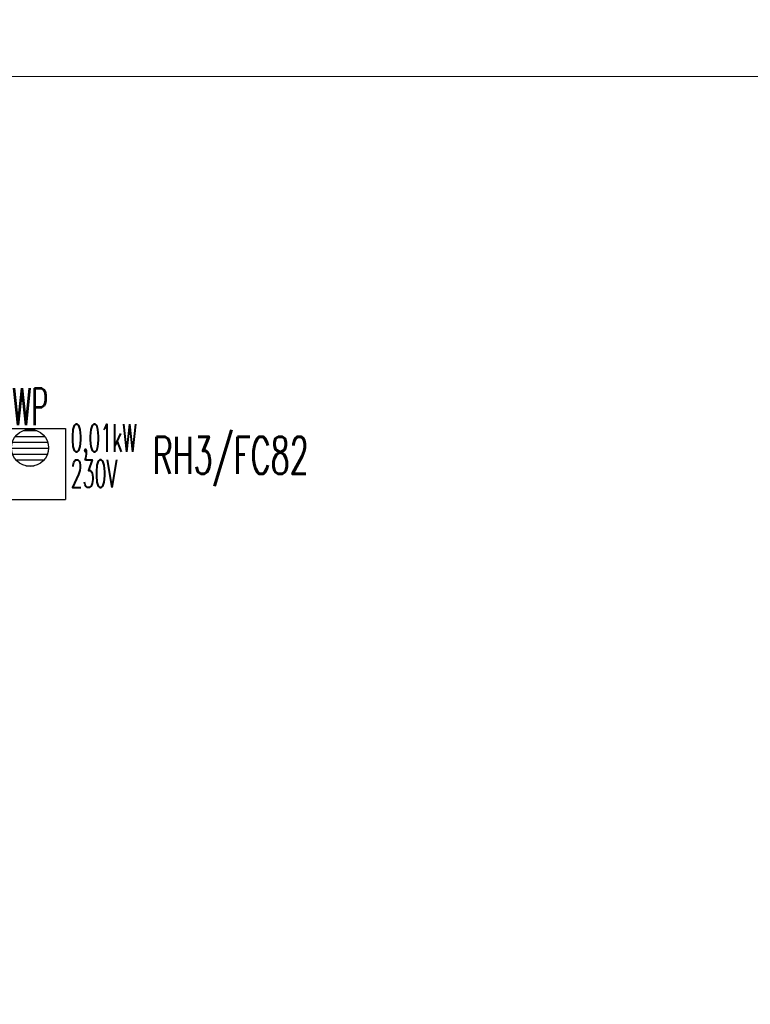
# Model space of a CAD drawing. Header units: millimetres. Extents: x -7955266 to 72030, y -46136 to 9299934.
# Tile 122 of 203: x -5024151 to -5016259, y 6459735 to 6470362. Entities that reach past the tile are written whole.
import ezdxf
from ezdxf.enums import TextEntityAlignment as Align

# ---------------------------------------------------------------- set-up
doc = ezdxf.new("R2010")
doc.units = ezdxf.units.MM
doc.header["$LTSCALE"] = 10
for name, color, linetype, lineweight in [('!XREF', 8, 'Continuous', 5), ('BMS_urzadzenia_nr_obw_magistrala', 140, 'Continuous', 13), ('BMS_urzadzenia_WE_WY', 30, 'Continuous', 20), ('IE_ATRYBUTY_ BLOCK_1', 7, 'Continuous', 25), ('IE_ATRYBUTY_ BLOCK_2', 7, 'Continuous', 18), ('IE_urzadzenia', 30, 'Continuous', 25), ('IE_urzadzenia_nr_obw', 94, 'Continuous', 20), ('XREF_E_PRZ24002_rzut dachu$0$0-DACH-ISTN', 8, 'Continuous', 5), ('XREF_E_PRZ24002_rzut dachu$0$DO-HALA-WYMIAR', 8, 'Continuous', 5)]:
    doc.layers.add(name, color=color, linetype=linetype, lineweight=lineweight)
doc.styles.add('ROMANS', font='romans.shx', dxfattribs={"width": 0.8})
doc.styles.add('XREF_E_PRZ24002_rzut dachu$0$CP_ATTR', font='ROMANS.SHX')
doc.styles.add('XREF_E_PRZ24002_rzut dachu$0$ROMANS', font='romans.shx', dxfattribs={"width": 0.8})
doc.dimstyles.new('XREF_E_PRZ24002_rzut dachu$0$STANDARD', dxfattribs={"dimscale": 1.4, "dimtxt": 21, "dimasz": 0.5, "dimexe": 0.2, "dimexo": 0.1, "dimgap": 6, "dimtad": 1, "dimdec": 1, "dimrnd": 0.5, "dimzin": 12, "dimdsep": 46, "dimtxsty": 'XREF_E_PRZ24002_rzut dachu$0$ROMANS', "dimblk1": 'XREF_E_PRZ24002_rzut dachu$0$Q', "dimblk2": 'XREF_E_PRZ24002_rzut dachu$0$Q', "dimsah": 1, "dimcen": 0.5, "dimse1": 1, "dimse2": 1, "dimclrd": 8, "dimclre": 8, "dimclrt": 7, "dimadec": 0, "dimazin": 0, "dimtfac": 1, "dimtdec": 1, "dimtix": 1, "dimtmove": 2, "dimatfit": 3, "dimldrblk": 'XREF_E_PRZ24002_rzut dachu$0$Q', "dimfxl": 1, "dimtolj": 1, "dimtzin": 12, "dimarcsym": 0})

# ---------------------------------------------------------------- blocks, each defined once
blk = doc.blocks.new('XREF_E_PRZ24002_rzut dachu$0$Q')
for p, q in [((0, 20), (0, -20)), ((10.6, 10.6), (-10.6, -10.6))]:
    blk.add_line(p, q)
blk = doc.blocks.new('*D350')
at = {"layer": 'XREF_E_PRZ24002_rzut dachu$0$DO-HALA-WYMIAR', "color": 8, "lineweight": -2, "transparency": 16777216}
blk.add_line((-261801.2, 251893.5), (-259619.2, 251893.5), dxfattribs=at)
at = {"layer": 'XREF_E_PRZ24002_rzut dachu$0$DO-HALA-WYMIAR', "color": 8, "linetype": 'ByBlock', "lineweight": -2, "transparency": 16777216, "rotation": 180}
blk.add_blockref('XREF_E_PRZ24002_rzut dachu$0$Q', (-261802.2, 251893.5), dxfattribs=at)
at = {"layer": 'XREF_E_PRZ24002_rzut dachu$0$DO-HALA-WYMIAR', "color": 8, "linetype": 'ByBlock', "lineweight": -2, "transparency": 16777216}
blk.add_blockref('XREF_E_PRZ24002_rzut dachu$0$Q', (-259618.2, 251893.5), dxfattribs=at)
at = {"layer": 'XREF_E_PRZ24002_rzut dachu$0$DO-HALA-WYMIAR', "color": 7, "transparency": 16777216, "insert": (-260806, 251926.5), "char_height": 42, "attachment_point": 5, "style": 'XREF_E_PRZ24002_rzut dachu$0$ROMANS'}
blk.add_mtext('\\A1;2184', dxfattribs=at)
blk = doc.blocks.new('urzadzenie_wpust dachowy')
h = blk.add_hatch()
h.set_pattern_fill('ANSI31', color=256, scale=10, angle=315, style=0)
h.set_pattern_definition([(0, (3e-14, -297.45), (1e-14, 31.75), [])])
edge = h.paths.add_edge_path()
edge.add_arc((-0.6, -104.3), 100, 0, 360)
for p, q in [((-191.9, 0), (191.9, 0)), ((-191.9, 0), (-191.9, -384)), ((191.9, 0), (191.9, -384)), ((-191.9, -384), (191.9, -384))]:
    blk.add_line(p, q)
blk.add_circle((-0.6, -104.3), 100)
at = {"layer": 'BMS_urzadzenia_nr_obw_magistrala', "style": 'ROMANS', "width": 0.5, "flags": 8}
blk.add_attdef('ADR_BMS', (238.6, -152.5), '', height=150, dxfattribs=at)
at = {"layer": 'BMS_urzadzenia_WE_WY', "style": 'ROMANS', "width": 0.5, "flags": 8}
blk.add_attdef('BMS_WE_WY', (238.6, -357.6), '', height=150, dxfattribs=at)
at = {"layer": 'IE_ATRYBUTY_ BLOCK_1', "style": 'ROMANS', "width": 0.5, "flags": 8}
blk.add_attdef('TYP', text='', height=200, dxfattribs=at).set_placement((-0.6, 17.8), align=Align.CENTER)
at = {"layer": 'IE_ATRYBUTY_ BLOCK_2', "style": 'ROMANS', "width": 0.5, "flags": 8}
for tag, p in [('OPIS1', (-0.6, -365.8)), ('OPIS2', (-0.6, -758.8))]:
    blk.add_attdef(tag, text='', height=150, dxfattribs=at).set_placement(p, align=Align.CENTER)
at = {"layer": 'IE_urzadzenia_nr_obw', "style": 'ROMANS', "width": 0.5, "flags": 8}
blk.add_attdef('NR_OBW', text='', height=150, dxfattribs=at).set_placement((-0.6, -570), align=Align.CENTER)
blk = doc.blocks.new('XREF_E_PRZ24002_rzut dachu')
at = {"layer": 'XREF_E_PRZ24002_rzut dachu$0$0-DACH-ISTN', "linetype": 'ByBlock', "style": 'XREF_E_PRZ24002_rzut dachu$0$CP_ATTR', "flags": 9}
for tag, p, height, width in [('NAME', (-279398.18, 267206.19), 0.01, 2.430116), ('PRODUCER', (-279398.18, 267206.19), 0.01, 2.430116), ('PRODUCT-TYPE', (-279398.18, 267206.19), 0.01, 2.430116), ('ARTICLE', (-279398.18, 267206.19), 0.01, 2.430116), ('FLOW', (-279398.18, 267206.19), 0.01, 2.430116), ('OTHER', (-279398.18, 267206.19), 0.01, 2.430116), ('NAME', (-279644.05, 267204.19), 0.01, 3.078589), ('PRODUCER', (-279644.05, 267204.19), 0.01, 3.078589), ('PRODUCT-TYPE', (-279644.05, 267204.19), 0.01, 3.078589), ('ARTICLE', (-279644.05, 267204.19), 0.01, 3.078589), ('FLOW', (-279644.05, 267204.19), 0.01, 3.078589), ('OTHER', (-279644.05, 267204.19), 0.01, 3.078589), ('NAME', (-279880.82, 267079.33), 0.01, 0.520644), ('PRODUCER', (-279880.82, 267079.33), 0.01, 0.520644), ('PRODUCT-TYPE', (-279880.82, 267079.33), 0.01, 0.520644), ('ARTICLE', (-279880.82, 267079.33), 0.01, 0.520644), ('FLOW', (-279880.82, 267079.33), 0.01, 0.520644), ('OTHER', (-279880.82, 267079.33), 0.01, 0.520644), ('NAME', (-279828.75, 267079.33), 0.0001, 1), ('PRODUCER', (-279828.75, 267079.33), 0.0001, 1), ('PRODUCT-TYPE', (-279828.75, 267079.33), 0.0001, 1), ('ARTICLE', (-279828.75, 267079.33), 0.0001, 1), ('FLOW', (-279828.75, 267079.33), 0.0001, 1), ('OTHER', (-279828.75, 267079.33), 0.0001, 1), ('NAME', (-279558.18, 266590.11), 0.0001, 1), ('PRODUCER', (-279558.18, 266590.11), 0.0001, 1), ('PRODUCT-TYPE', (-279558.18, 266590.11), 0.0001, 1), ('ARTICLE', (-279558.18, 266590.11), 0.0001, 1), ('FLOW', (-279558.18, 266590.11), 0.0001, 1), ('OTHER', (-279558.18, 266590.11), 0.0001, 1), ('NAME', (-280739.27, 251288.91), 0.0001, 1), ('PRODUCER', (-280739.27, 251288.91), 0.0001, 1), ('PRODUCT-TYPE', (-280739.27, 251288.91), 0.0001, 1), ('ARTICLE', (-280739.27, 251288.91), 0.0001, 1), ('FLOW', (-280739.27, 251288.91), 0.0001, 1), ('OTHER', (-280739.27, 251288.91), 0.0001, 1), ('NAME', (-280605.65, 251288.91), 0.0001, 1), ('PRODUCER', (-280605.65, 251288.91), 0.0001, 1), ('PRODUCT-TYPE', (-280605.65, 251288.91), 0.0001, 1), ('ARTICLE', (-280605.65, 251288.91), 0.0001, 1), ('FLOW', (-280605.65, 251288.91), 0.0001, 1), ('OTHER', (-280605.65, 251288.91), 0.0001, 1), ('NAME', (-279957.38, 251288.91), 0.0001, 1), ('PRODUCER', (-279957.38, 251288.91), 0.0001, 1), ('PRODUCT-TYPE', (-279957.38, 251288.91), 0.0001, 1), ('ARTICLE', (-279957.38, 251288.91), 0.0001, 1), ('FLOW', (-279957.38, 251288.91), 0.0001, 1), ('OTHER', (-279957.38, 251288.91), 0.0001, 1)]:
    blk.add_attdef(tag, p, '', height=height, dxfattribs=dict(at, width=width))
for tag, p, height, rotation, width in [('NAME', (-279015.17, 267206.19), 0.0001, 180, 1), ('PRODUCER', (-279015.17, 267206.19), 0.0001, 180, 1), ('PRODUCT-TYPE', (-279015.17, 267206.19), 0.0001, 180, 1), ('ARTICLE', (-279015.17, 267206.19), 0.0001, 180, 1), ('FLOW', (-279015.17, 267206.19), 0.0001, 180, 1), ('OTHER', (-279015.17, 267206.19), 0.0001, 180, 1), ('PRODUCT-TYPE', (-278926.22, 267206.19), 0.015, 180, 0.592965), ('PRODUCER', (-278926.22, 267206.19), 0.015, 180, 0.592965), ('ARTICLE', (-278926.22, 267206.19), 0.015, 180, 0.592965), ('NAME', (-278926.22, 267206.19), 0.015, 180, 0.592965), ('FLOW', (-278926.22, 267206.19), 0.015, 180, 0.592965), ('OTHER', (-278926.22, 267206.19), 0.015, 180, 0.592965), ('PRODUCT-TYPE', (-279196.19, 267204.19), 0.0001, 180, 1), ('NAME', (-279196.19, 267204.19), 0.0001, 180, 1), ('PRODUCER', (-279196.19, 267204.19), 0.0001, 180, 1), ('ARTICLE', (-279196.19, 267204.19), 0.0001, 180, 1), ('FLOW', (-279196.19, 267204.19), 0.0001, 180, 1), ('OTHER', (-279196.19, 267204.19), 0.0001, 180, 1), ('PRODUCT-TYPE', (-279109.07, 267204.19), 0.015, 180, 0.580797), ('PRODUCER', (-279109.07, 267204.19), 0.015, 180, 0.580797), ('ARTICLE', (-279109.07, 267204.19), 0.015, 180, 0.580797), ('NAME', (-279109.07, 267204.19), 0.015, 180, 0.580797), ('FLOW', (-279109.07, 267204.19), 0.015, 180, 0.580797), ('OTHER', (-279109.07, 267204.19), 0.015, 180, 0.580797), ('NAME', (-281343.26, 251313.16), 0.0001, 180, 1), ('PRODUCER', (-281343.26, 251313.16), 0.0001, 180, 1), ('PRODUCT-TYPE', (-281343.26, 251313.16), 0.0001, 180, 1), ('ARTICLE', (-281343.26, 251313.16), 0.0001, 180, 1), ('FLOW', (-281343.26, 251313.16), 0.0001, 180, 1), ('OTHER', (-281343.26, 251313.16), 0.0001, 180, 1), ('NAME', (-281440.06, 251297.51), 0.0001, 135, 1), ('PRODUCER', (-281440.06, 251297.51), 0.0001, 135, 1), ('PRODUCT-TYPE', (-281440.06, 251297.51), 0.0001, 135, 1), ('ARTICLE', (-281440.06, 251297.51), 0.0001, 135, 1), ('FLOW', (-281440.06, 251297.51), 0.0001, 135, 1), ('OTHER', (-281440.06, 251297.51), 0.0001, 135, 1), ('NAME', (-281127.88, 251288.91), 0.0001, 180, 1), ('PRODUCER', (-281127.88, 251288.91), 0.0001, 180, 1), ('PRODUCT-TYPE', (-281127.88, 251288.91), 0.0001, 180, 1), ('ARTICLE', (-281127.88, 251288.91), 0.0001, 180, 1), ('FLOW', (-281127.88, 251288.91), 0.0001, 180, 1), ('OTHER', (-281127.88, 251288.91), 0.0001, 180, 1), ('NAME', (-281411.29, 251268.73), 0.0001, 315, 1), ('PRODUCER', (-281411.29, 251268.73), 0.0001, 315, 1), ('PRODUCT-TYPE', (-281411.29, 251268.73), 0.0001, 315, 1), ('ARTICLE', (-281411.29, 251268.73), 0.0001, 315, 1), ('FLOW', (-281411.29, 251268.73), 0.0001, 315, 1), ('OTHER', (-281411.29, 251268.73), 0.0001, 315, 1)]:
    blk.add_attdef(tag, p, '', height=height, rotation=rotation, dxfattribs=dict(at, width=width))
at = {"layer": 'XREF_E_PRZ24002_rzut dachu$0$0-DACH-ISTN', "linetype": 'ByBlock', "style": 'XREF_E_PRZ24002_rzut dachu$0$CP_ATTR', "text_generation_flag": 4, "width": 1, "flags": 9}
for tag, p, rotation in [('NAME', (-279463.18, 267141.19), 90), ('PRODUCER', (-279463.18, 267141.19), 90), ('PRODUCT-TYPE', (-279463.18, 267141.19), 90), ('ARTICLE', (-279463.18, 267141.19), 90), ('FLOW', (-279463.18, 267141.19), 90), ('OTHER', (-279463.18, 267141.19), 90), ('NAME', (-281127.88, 251288.91), 180), ('PRODUCER', (-281127.88, 251288.91), 180), ('PRODUCT-TYPE', (-281127.88, 251288.91), 180), ('ARTICLE', (-281127.88, 251288.91), 180), ('FLOW', (-281127.88, 251288.91), 180), ('OTHER', (-281127.88, 251288.91), 180)]:
    blk.add_attdef(tag, p, '', height=0.0001, rotation=rotation, dxfattribs=at)
at = {"layer": 'XREF_E_PRZ24002_rzut dachu$0$0-DACH-ISTN', "linetype": 'ByBlock', "style": 'XREF_E_PRZ24002_rzut dachu$0$CP_ATTR', "flags": 9}
for tag, p, height, rotation in [('PRODUCT-TYPE', (-279586.68, 266526.19), 0.0025, 180), ('PRODUCER', (-279586.68, 266526.19), 0.0025, 180), ('ARTICLE', (-279586.68, 266526.19), 0.0025, 180), ('NAME', (-279586.68, 266526.19), 0.0025, 180), ('FLOW', (-279586.68, 266526.19), 0.0025, 180), ('OTHER', (-279586.68, 266526.19), 0.0025, 180), ('NAME', (-281440.06, 251297.51), 0.0001, 315), ('PRODUCER', (-281440.06, 251297.51), 0.0001, 315), ('PRODUCT-TYPE', (-281440.06, 251297.51), 0.0001, 315), ('ARTICLE', (-281440.06, 251297.51), 0.0001, 315), ('FLOW', (-281440.06, 251297.51), 0.0001, 315), ('OTHER', (-281440.06, 251297.51), 0.0001, 315), ('NAME', (-281117.1, 251288.91), 0.0001, 180), ('PRODUCER', (-281117.1, 251288.91), 0.0001, 180), ('PRODUCT-TYPE', (-281117.1, 251288.91), 0.0001, 180), ('ARTICLE', (-281117.1, 251288.91), 0.0001, 180), ('FLOW', (-281117.1, 251288.91), 0.0001, 180), ('OTHER', (-281117.1, 251288.91), 0.0001, 180), ('NAME', (-280739.27, 251288.91), 0.0001, 180), ('PRODUCER', (-280739.27, 251288.91), 0.0001, 180), ('PRODUCT-TYPE', (-280739.27, 251288.91), 0.0001, 180), ('ARTICLE', (-280739.27, 251288.91), 0.0001, 180), ('FLOW', (-280739.27, 251288.91), 0.0001, 180), ('OTHER', (-280739.27, 251288.91), 0.0001, 180), ('NAME', (-279957.38, 251288.91), 0.0001, 180), ('PRODUCER', (-279957.38, 251288.91), 0.0001, 180), ('PRODUCT-TYPE', (-279957.38, 251288.91), 0.0001, 180), ('ARTICLE', (-279957.38, 251288.91), 0.0001, 180), ('FLOW', (-279957.38, 251288.91), 0.0001, 180), ('OTHER', (-279957.38, 251288.91), 0.0001, 180)]:
    blk.add_attdef(tag, p, '', height=height, rotation=rotation, dxfattribs=at)
at = {"layer": 'XREF_E_PRZ24002_rzut dachu$0$0-DACH-ISTN', "linetype": 'ByBlock', "style": 'XREF_E_PRZ24002_rzut dachu$0$CP_ATTR'}
for tag, p, height, flags in [('GROUP', (-281520.03, 251451.25), 0.00005, 1), ('NUMBER', (-281520.03, 251451.25), 0.00005, 1), ('PRODUCER', (-281520.03, 251451.25), 0.00005, 1), ('ARTICLE', (-281520.03, 251451.25), 0.00005, 1), ('PRODUCT-TYPE', (-281520.03, 251451.25), 0.00005, 1), ('ORDER-NO', (-281520.03, 251451.25), 0.00005, 1), ('CHARACTER', (-281520.03, 251451.25), 0.00005, 1), ('DN', (-281520.03, 251451.25), 0.00005, 1), ('NAME', (-281520.03, 251451.25), 0.00005, 1), ('TEMPERATURE', (-281520.03, 251451.25), 0.00005, 1), ('FLOW', (-281520.03, 251451.25), 0.00005, 1), ('POWER', (-281520.03, 251451.25), 0.00005, 1), ('VOLTAGE', (-281520.03, 251451.25), 0.00005, 1), ('WEIGHT', (-281520.03, 251451.25), 0.00005, 1), ('PN', (-281520.03, 251451.25), 0.00005, 1), ('H', (-281520.03, 251451.25), 0.00005, 1), ('VAL', (-281520.03, 251451.25), 0.00005, 1), ('NAME', (-281343.26, 251313.16), 0.0001, 9), ('PRODUCER', (-281343.26, 251313.16), 0.0001, 9), ('PRODUCT-TYPE', (-281343.26, 251313.16), 0.0001, 9), ('ARTICLE', (-281343.26, 251313.16), 0.0001, 9), ('FLOW', (-281343.26, 251313.16), 0.0001, 9), ('OTHER', (-281343.26, 251313.16), 0.0001, 9), ('NAME', (-281127.88, 251288.91), 0.0001, 9), ('PRODUCER', (-281127.88, 251288.91), 0.0001, 9), ('PRODUCT-TYPE', (-281127.88, 251288.91), 0.0001, 9), ('ARTICLE', (-281127.88, 251288.91), 0.0001, 9), ('FLOW', (-281127.88, 251288.91), 0.0001, 9), ('OTHER', (-281127.88, 251288.91), 0.0001, 9), ('NAME', (-280750.05, 251288.91), 0.0001, 9), ('PRODUCER', (-280750.05, 251288.91), 0.0001, 9), ('PRODUCT-TYPE', (-280750.05, 251288.91), 0.0001, 9), ('ARTICLE', (-280750.05, 251288.91), 0.0001, 9), ('FLOW', (-280750.05, 251288.91), 0.0001, 9), ('OTHER', (-280750.05, 251288.91), 0.0001, 9), ('NAME', (-280647.27, 251288.91), 0.0001, 9), ('PRODUCER', (-280647.27, 251288.91), 0.0001, 9), ('PRODUCT-TYPE', (-280647.27, 251288.91), 0.0001, 9), ('ARTICLE', (-280647.27, 251288.91), 0.0001, 9), ('FLOW', (-280647.27, 251288.91), 0.0001, 9), ('OTHER', (-280647.27, 251288.91), 0.0001, 9), ('NAME', (-281393.61, 251261.41), 0.0001, 9), ('PRODUCER', (-281393.61, 251261.41), 0.0001, 9), ('PRODUCT-TYPE', (-281393.61, 251261.41), 0.0001, 9), ('ARTICLE', (-281393.61, 251261.41), 0.0001, 9), ('FLOW', (-281393.61, 251261.41), 0.0001, 9), ('OTHER', (-281393.61, 251261.41), 0.0001, 9), ('GROUP', (-281345.5, 250753.98), 0.00005, 1), ('NUMBER', (-281345.5, 250753.98), 0.00005, 1), ('PRODUCER', (-281345.5, 250753.98), 0.00005, 1), ('ARTICLE', (-281345.5, 250753.98), 0.00005, 1), ('PRODUCT-TYPE', (-281345.5, 250753.98), 0.00005, 1), ('ORDER-NO', (-281345.5, 250753.98), 0.00005, 1), ('CHARACTER', (-281345.5, 250753.98), 0.00005, 1), ('DN', (-281345.5, 250753.98), 0.00005, 1), ('NAME', (-281345.5, 250753.98), 0.00005, 1), ('TEMPERATURE', (-281345.5, 250753.98), 0.00005, 1), ('FLOW', (-281345.5, 250753.98), 0.00005, 1), ('POWER', (-281345.5, 250753.98), 0.00005, 1), ('VOLTAGE', (-281345.5, 250753.98), 0.00005, 1), ('WEIGHT', (-281345.5, 250753.98), 0.00005, 1), ('PN', (-281345.5, 250753.98), 0.00005, 1), ('H', (-281345.5, 250753.98), 0.00005, 1), ('VAL', (-281345.5, 250753.98), 0.00005, 1)]:
    blk.add_attdef(tag, p, '', height=height, dxfattribs=dict(at, flags=flags))
at = {"layer": 'XREF_E_PRZ24002_rzut dachu$0$0-DACH-ISTN', "linetype": 'ByBlock', "style": 'XREF_E_PRZ24002_rzut dachu$0$CP_ATTR', "text_generation_flag": 4, "width": 1, "flags": 9}
for tag in ['NAME', 'PRODUCER', 'PRODUCT-TYPE', 'ARTICLE', 'FLOW', 'OTHER']:
    blk.add_attdef(tag, (-280739.27, 251288.91), '', height=0.0001, dxfattribs=at)
at = {"layer": 'XREF_E_PRZ24002_rzut dachu$0$0-DACH-ISTN', "linetype": 'ByBlock', "style": 'XREF_E_PRZ24002_rzut dachu$0$CP_ATTR', "flags": 9}
for tag, p in [('GROUP', (-280584.33, 251288.18)), ('ARTICLE', (-280584.33, 251288.17)), ('PRODUCT-TYPE', (-280584.33, 251288.17)), ('ORDER-NO', (-280584.33, 251288.16)), ('PRODUCER', (-280584.33, 251288.16)), ('NAME', (-280584.32, 251288.18)), ('NUMBER', (-280584.33, 251288.18)), ('TEMPERATURE', (-280584.31, 251288.18)), ('FLOW', (-280584.31, 251288.18)), ('CHARACTER', (-280584.31, 251288.17)), ('POWER', (-280584.31, 251288.16)), ('VOLTAGE', (-280584.31, 251288.16)), ('PN', (-280584.3, 251288.18)), ('OTHER', (-280584.3, 251288.18)), ('DN', (-280584.3, 251288.17))]:
    blk.add_attdef(tag, text='', height=0.002, dxfattribs=at).set_placement(p, align=Align.MIDDLE_LEFT)
at = {"layer": 'XREF_E_PRZ24002_rzut dachu$0$0-DACH-ISTN', "linetype": 'ByBlock', "style": 'XREF_E_PRZ24002_rzut dachu$0$CP_ATTR', "width": 1, "flags": 9}
for tag, height, p in [('GROUP', 0.00158, (-279928.78, 251288.33)), ('ARTICLE', 0.00158, (-279928.78, 251288.33)), ('PRODUCT-TYPE', 0.00158, (-279928.78, 251288.33)), ('ORDER-NO', 0.00157, (-279928.78, 251288.32)), ('PRODUCER', 0.00158, (-279928.78, 251288.32)), ('NAME', 0.00158, (-279928.77, 251288.34)), ('NUMBER', 0.00158, (-279928.78, 251288.34)), ('TEMPERATURE', 0.00158, (-279928.77, 251288.34)), ('OTHER', 0.00158, (-279928.76, 251288.34)), ('CHARACTER', 0.00158, (-279928.76, 251288.33)), ('FLOW', 0.00158, (-279928.76, 251288.33)), ('POWER', 0.00158, (-279928.76, 251288.32)), ('VOLTAGE', 0.00158, (-279928.76, 251288.32)), ('DN', 0.00158, (-279928.75, 251288.33)), ('PN', 0.00158, (-279928.75, 251288.33))]:
    blk.add_attdef(tag, text='', height=height, dxfattribs=at).set_placement(p, align=Align.MIDDLE_LEFT)
at = {"layer": 'XREF_E_PRZ24002_rzut dachu$0$DO-HALA-WYMIAR'}
dim = blk.add_linear_dim(base=(-259618.18, 251893.5), p1=(-261802.19, 251893.5, 0), p2=(-259618.18, 251893.5, 0), dimstyle='XREF_E_PRZ24002_rzut dachu$0$STANDARD', override={"dimscale": 2}, dxfattribs=at)
dim.commit()
dim.dimension.update_dxf_attribs({"geometry": '*D350', "text_midpoint": (-260806.03, 251926.5), "dimtype": 160})

msp = doc.modelspace()

# ---------------------------------------------------------------- block references
at = {"layer": '!XREF', "xscale": 10, "yscale": 10, "zscale": 10}
msp.add_blockref('XREF_E_PRZ24002_rzut dachu', (-2416894, 3950814, 0), dxfattribs=at)
at = {"layer": 'IE_urzadzenia'}
ref = msp.add_blockref('urzadzenie_wpust dachowy', (-5024038, 6465950), dxfattribs=dict(at, xscale=2, yscale=2, zscale=2))
ref.add_attrib('OPIS1', '0,01kW', dxfattribs={"layer": 'IE_ATRYBUTY_ BLOCK_2', "height": 300, "style": 'ROMANS', "width": 0.5, "flags": 8}).set_placement((-5023244, 6465697), align=Align.CENTER)
ref.add_attrib('OPIS2', '230V', dxfattribs={"layer": 'IE_ATRYBUTY_ BLOCK_2', "height": 300, "style": 'ROMANS', "width": 0.5, "flags": 8}).set_placement((-5023348, 6465312), align=Align.CENTER)
ref.add_attrib('TYP', 'WP', dxfattribs={"layer": 'IE_ATRYBUTY_ BLOCK_1', "height": 400, "style": 'ROMANS', "width": 0.5, "flags": 8}).set_placement((-5024039, 6465986), align=Align.CENTER)

# ---------------------------------------------------------------- texts
at = {"layer": 'IE_urzadzenia_nr_obw', "style": 'ROMANS', "width": 0.6}
msp.add_text('RH3/FC82', height=400, dxfattribs=at).set_placement((-5022715, 6465460))

doc.saveas('drawing.dxf')
